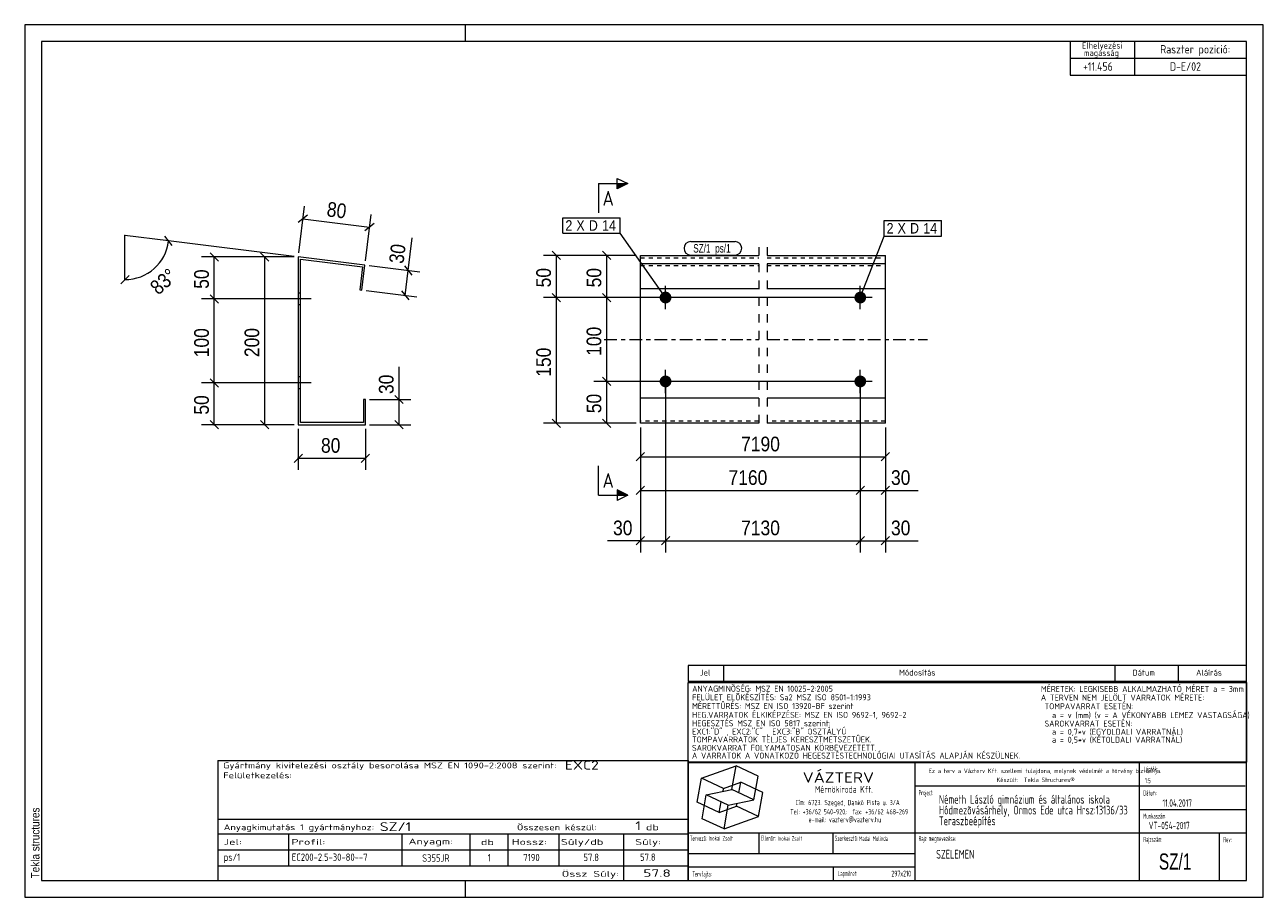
# Model space of a CAD drawing. Header units: millimetres. Extents: x 1 to 296, y 1 to 209.
import ezdxf

# ---------------------------------------------------------------- set-up
doc = ezdxf.new("R2010")
doc.units = ezdxf.units.MM
for name, pattern in [('XKITLINE00', [0]), ('XKITLINE01', [4, 1, -1, 1, -1]), ('XKITLINE02', [4, 2, -2]), ('XKITLINE03', [6, 3, -1, 1, -1]), ('XKITLINE04', [3, 0.5, -0.5, 0.5, -0.5, 0.5, -0.5])]:
    doc.linetypes.add(name, pattern=pattern)
for name, color, linetype, lineweight in [('Bemassung', 1, 'Continuous', 0), ('Schnitt', 6, 'Continuous', 0), ('Schrauben', 7, 'Continuous', 0), ('Schraubenbezeichnung', 5, 'Continuous', 0), ('Teil', 7, 'Continuous', 0), ('Text', 5, 'Continuous', 0), ('Ueberschrift', 7, 'Continuous', 0), ('Zeichnungsrahmen', 3, 'Continuous', 0)]:
    doc.layers.add(name, color=color, linetype=linetype, lineweight=lineweight)
doc.styles.add('ARIAL', font='ARIAL.TTF')
doc.styles.add('ARIAL_NARROW', font='ARIALN.TTF')
doc.styles.add('ISOCPEUR', font='ISOCPEUR.TTF')
doc.styles.add('ISOCPEUR_BOLD', font='ARIAL.TTF')

msp = doc.modelspace()

# ---------------------------------------------------------------- hatches: boundary and pattern name
at = {"layer": 'Schnitt'}
for points in [[(142.13, 171.13), (144.63, 171.13), (142.13, 169.88)], [(142.13, 98.12), (144.63, 96.87), (142.13, 96.87)]]:
    msp.add_hatch(color=256, dxfattribs=at).paths.add_polyline_path(points, flags=17)
at = {"layer": 'Schrauben'}
for points in [[(152.23, 144), (152.23, 144.04), (152.24, 144.07), (152.24, 144.11), (152.24, 144.14), (152.25, 144.17), (152.25, 144.21), (152.26, 144.24), (152.27, 144.27), (152.27, 144.31), (152.28, 144.34), (152.29, 144.37), (152.3, 144.41), (152.31, 144.44), (152.33, 144.47), (152.34, 144.5), (152.35, 144.54), (152.37, 144.57), (152.38, 144.6), (152.4, 144.63), (152.41, 144.66), (152.43, 144.69), (152.45, 144.72), (152.47, 144.75), (152.49, 144.77), (152.51, 144.8), (152.53, 144.83), (152.55, 144.86), (152.57, 144.88), (152.59, 144.91), (152.62, 144.93), (152.64, 144.96), (152.67, 144.98), (152.69, 145.01), (152.72, 145.03), (152.74, 145.05), (152.77, 145.07), (152.8, 145.09), (152.83, 145.11), (152.85, 145.13), (152.88, 145.15), (152.91, 145.17), (152.94, 145.19), (152.97, 145.2), (153, 145.22), (153.03, 145.23), (153.06, 145.25), (153.1, 145.26), (153.13, 145.27), (153.16, 145.29), (153.19, 145.3), (153.23, 145.31), (153.26, 145.32), (153.29, 145.33), (153.33, 145.33), (153.36, 145.34), (153.39, 145.35), (153.43, 145.35), (153.46, 145.36), (153.49, 145.36), (153.53, 145.36), (153.56, 145.37), (153.6, 145.37), (153.63, 145.37), (153.67, 145.37), (153.7, 145.37), (153.73, 145.36), (153.77, 145.36), (153.8, 145.36), (153.84, 145.35), (153.87, 145.35), (153.9, 145.34), (153.94, 145.33), (153.97, 145.33), (154.01, 145.32), (154.04, 145.31), (154.07, 145.3), (154.1, 145.29), (154.14, 145.27), (154.17, 145.26), (154.2, 145.25), (154.23, 145.23), (154.26, 145.22), (154.29, 145.2), (154.32, 145.19), (154.35, 145.17), (154.38, 145.15), (154.41, 145.13), (154.44, 145.11), (154.47, 145.09), (154.49, 145.07), (154.52, 145.05), (154.55, 145.03), (154.57, 145.01), (154.6, 144.98), (154.62, 144.96), (154.65, 144.93), (154.67, 144.91), (154.69, 144.88), (154.71, 144.86), (154.74, 144.83), (154.76, 144.8), (154.78, 144.77), (154.8, 144.75), (154.81, 144.72), (154.83, 144.69), (154.85, 144.66), (154.87, 144.63), (154.88, 144.6), (154.9, 144.57), (154.91, 144.54), (154.93, 144.5), (154.94, 144.47), (154.95, 144.44), (154.96, 144.41), (154.97, 144.37), (154.98, 144.34), (154.99, 144.31), (155, 144.27), (155, 144.24), (155.01, 144.21), (155.02, 144.17), (155.02, 144.14), (155.03, 144.11), (155.03, 144.07), (155.03, 144.04), (155.03, 144), (155.03, 143.97), (155.03, 143.93), (155.03, 143.9), (155.03, 143.86), (155.03, 143.83), (155.02, 143.8), (155.02, 143.76), (155.01, 143.73), (155, 143.69), (155, 143.66), (154.99, 143.63), (154.98, 143.59), (154.97, 143.56), (154.96, 143.53), (154.95, 143.5), (154.94, 143.46), (154.93, 143.43), (154.91, 143.4), (154.9, 143.37), (154.88, 143.34), (154.87, 143.31), (154.85, 143.28), (154.83, 143.25), (154.81, 143.22), (154.8, 143.19), (154.78, 143.16), (154.76, 143.13), (154.74, 143.11), (154.71, 143.08), (154.69, 143.05), (154.67, 143.03), (154.65, 143), (154.62, 142.98), (154.6, 142.95), (154.57, 142.93), (154.55, 142.91), (154.52, 142.89), (154.49, 142.86), (154.47, 142.84), (154.44, 142.82), (154.41, 142.8), (154.38, 142.79), (154.35, 142.77), (154.32, 142.75), (154.29, 142.73), (154.26, 142.72), (154.23, 142.7), (154.2, 142.69), (154.17, 142.67), (154.14, 142.66), (154.1, 142.65), (154.07, 142.64), (154.04, 142.63), (154.01, 142.62), (153.97, 142.61), (153.94, 142.6), (153.9, 142.59), (153.87, 142.59), (153.84, 142.58), (153.8, 142.58), (153.77, 142.57), (153.73, 142.57), (153.7, 142.57), (153.67, 142.57), (153.63, 142.57), (153.6, 142.57), (153.56, 142.57), (153.53, 142.57), (153.49, 142.57), (153.46, 142.58), (153.43, 142.58), (153.39, 142.59), (153.36, 142.59), (153.33, 142.6), (153.29, 142.61), (153.26, 142.62), (153.23, 142.63), (153.19, 142.64), (153.16, 142.65), (153.13, 142.66), (153.1, 142.67), (153.06, 142.69), (153.03, 142.7), (153, 142.72), (152.97, 142.73), (152.94, 142.75), (152.91, 142.77), (152.88, 142.79), (152.85, 142.8), (152.83, 142.82), (152.8, 142.84), (152.77, 142.86), (152.74, 142.89), (152.72, 142.91), (152.69, 142.93), (152.67, 142.95), (152.64, 142.98), (152.62, 143), (152.59, 143.03), (152.57, 143.05), (152.55, 143.08), (152.53, 143.11), (152.51, 143.13), (152.49, 143.16), (152.47, 143.19), (152.45, 143.22), (152.43, 143.25), (152.41, 143.28), (152.4, 143.31), (152.38, 143.34), (152.37, 143.37), (152.35, 143.4), (152.34, 143.43), (152.33, 143.46), (152.31, 143.5), (152.3, 143.53), (152.29, 143.56), (152.28, 143.59), (152.27, 143.63), (152.27, 143.66), (152.26, 143.69), (152.25, 143.73), (152.25, 143.76), (152.24, 143.8), (152.24, 143.83), (152.24, 143.86), (152.23, 143.9), (152.23, 143.93), (152.23, 143.97)], [(198.62, 144), (198.62, 144.04), (198.62, 144.07), (198.63, 144.11), (198.63, 144.14), (198.63, 144.17), (198.64, 144.21), (198.65, 144.24), (198.65, 144.27), (198.66, 144.31), (198.67, 144.34), (198.68, 144.37), (198.69, 144.41), (198.7, 144.44), (198.71, 144.47), (198.73, 144.5), (198.74, 144.54), (198.75, 144.57), (198.77, 144.6), (198.79, 144.63), (198.8, 144.66), (198.82, 144.69), (198.84, 144.72), (198.86, 144.75), (198.88, 144.77), (198.9, 144.8), (198.92, 144.83), (198.94, 144.86), (198.96, 144.88), (198.98, 144.91), (199.01, 144.93), (199.03, 144.96), (199.05, 144.98), (199.08, 145.01), (199.11, 145.03), (199.13, 145.05), (199.16, 145.07), (199.19, 145.09), (199.21, 145.11), (199.24, 145.13), (199.27, 145.15), (199.3, 145.17), (199.33, 145.19), (199.36, 145.2), (199.39, 145.22), (199.42, 145.23), (199.45, 145.25), (199.48, 145.26), (199.52, 145.27), (199.55, 145.29), (199.58, 145.3), (199.61, 145.31), (199.65, 145.32), (199.68, 145.33), (199.71, 145.33), (199.75, 145.34), (199.78, 145.35), (199.81, 145.35), (199.85, 145.36), (199.88, 145.36), (199.92, 145.36), (199.95, 145.37), (199.99, 145.37), (200.02, 145.37), (200.05, 145.37), (200.09, 145.37), (200.12, 145.36), (200.16, 145.36), (200.19, 145.36), (200.23, 145.35), (200.26, 145.35), (200.29, 145.34), (200.33, 145.33), (200.36, 145.33), (200.39, 145.32), (200.43, 145.31), (200.46, 145.3), (200.49, 145.29), (200.52, 145.27), (200.56, 145.26), (200.59, 145.25), (200.62, 145.23), (200.65, 145.22), (200.68, 145.2), (200.71, 145.19), (200.74, 145.17), (200.77, 145.15), (200.8, 145.13), (200.83, 145.11), (200.85, 145.09), (200.88, 145.07), (200.91, 145.05), (200.93, 145.03), (200.96, 145.01), (200.99, 144.98), (201.01, 144.96), (201.03, 144.93), (201.06, 144.91), (201.08, 144.88), (201.1, 144.86), (201.12, 144.83), (201.14, 144.8), (201.16, 144.77), (201.18, 144.75), (201.2, 144.72), (201.22, 144.69), (201.24, 144.66), (201.25, 144.63), (201.27, 144.6), (201.29, 144.57), (201.3, 144.54), (201.31, 144.5), (201.33, 144.47), (201.34, 144.44), (201.35, 144.41), (201.36, 144.37), (201.37, 144.34), (201.38, 144.31), (201.39, 144.27), (201.39, 144.24), (201.4, 144.21), (201.4, 144.17), (201.41, 144.14), (201.41, 144.11), (201.42, 144.07), (201.42, 144.04), (201.42, 144), (201.42, 143.97), (201.42, 143.93), (201.42, 143.9), (201.42, 143.86), (201.41, 143.83), (201.41, 143.8), (201.4, 143.76), (201.4, 143.73), (201.39, 143.69), (201.39, 143.66), (201.38, 143.63), (201.37, 143.59), (201.36, 143.56), (201.35, 143.53), (201.34, 143.5), (201.33, 143.46), (201.31, 143.43), (201.3, 143.4), (201.29, 143.37), (201.27, 143.34), (201.25, 143.31), (201.24, 143.28), (201.22, 143.25), (201.2, 143.22), (201.18, 143.19), (201.16, 143.16), (201.14, 143.13), (201.12, 143.11), (201.1, 143.08), (201.08, 143.05), (201.06, 143.03), (201.03, 143), (201.01, 142.98), (200.99, 142.95), (200.96, 142.93), (200.93, 142.91), (200.91, 142.89), (200.88, 142.86), (200.85, 142.84), (200.83, 142.82), (200.8, 142.8), (200.77, 142.79), (200.74, 142.77), (200.71, 142.75), (200.68, 142.73), (200.65, 142.72), (200.62, 142.7), (200.59, 142.69), (200.56, 142.67), (200.52, 142.66), (200.49, 142.65), (200.46, 142.64), (200.43, 142.63), (200.39, 142.62), (200.36, 142.61), (200.33, 142.6), (200.29, 142.59), (200.26, 142.59), (200.23, 142.58), (200.19, 142.58), (200.16, 142.57), (200.12, 142.57), (200.09, 142.57), (200.05, 142.57), (200.02, 142.57), (199.99, 142.57), (199.95, 142.57), (199.92, 142.57), (199.88, 142.57), (199.85, 142.58), (199.81, 142.58), (199.78, 142.59), (199.75, 142.59), (199.71, 142.6), (199.68, 142.61), (199.65, 142.62), (199.61, 142.63), (199.58, 142.64), (199.55, 142.65), (199.52, 142.66), (199.48, 142.67), (199.45, 142.69), (199.42, 142.7), (199.39, 142.72), (199.36, 142.73), (199.33, 142.75), (199.3, 142.77), (199.27, 142.79), (199.24, 142.8), (199.21, 142.82), (199.19, 142.84), (199.16, 142.86), (199.13, 142.89), (199.11, 142.91), (199.08, 142.93), (199.05, 142.95), (199.03, 142.98), (199.01, 143), (198.98, 143.03), (198.96, 143.05), (198.94, 143.08), (198.92, 143.11), (198.9, 143.13), (198.88, 143.16), (198.86, 143.19), (198.84, 143.22), (198.82, 143.25), (198.8, 143.28), (198.79, 143.31), (198.77, 143.34), (198.75, 143.37), (198.74, 143.4), (198.73, 143.43), (198.71, 143.46), (198.7, 143.5), (198.69, 143.53), (198.68, 143.56), (198.67, 143.59), (198.66, 143.63), (198.65, 143.66), (198.65, 143.69), (198.64, 143.73), (198.63, 143.76), (198.63, 143.8), (198.63, 143.83), (198.62, 143.86), (198.62, 143.9), (198.62, 143.93), (198.62, 143.97)], [(152.23, 124), (152.23, 124.04), (152.24, 124.07), (152.24, 124.11), (152.24, 124.14), (152.25, 124.17), (152.25, 124.21), (152.26, 124.24), (152.27, 124.27), (152.27, 124.31), (152.28, 124.34), (152.29, 124.37), (152.3, 124.41), (152.31, 124.44), (152.33, 124.47), (152.34, 124.5), (152.35, 124.54), (152.37, 124.57), (152.38, 124.6), (152.4, 124.63), (152.41, 124.66), (152.43, 124.69), (152.45, 124.72), (152.47, 124.75), (152.49, 124.77), (152.51, 124.8), (152.53, 124.83), (152.55, 124.86), (152.57, 124.88), (152.59, 124.91), (152.62, 124.93), (152.64, 124.96), (152.67, 124.98), (152.69, 125.01), (152.72, 125.03), (152.74, 125.05), (152.77, 125.07), (152.8, 125.09), (152.83, 125.11), (152.85, 125.13), (152.88, 125.15), (152.91, 125.17), (152.94, 125.19), (152.97, 125.2), (153, 125.22), (153.03, 125.23), (153.06, 125.25), (153.1, 125.26), (153.13, 125.27), (153.16, 125.29), (153.19, 125.3), (153.23, 125.31), (153.26, 125.32), (153.29, 125.33), (153.33, 125.33), (153.36, 125.34), (153.39, 125.35), (153.43, 125.35), (153.46, 125.36), (153.49, 125.36), (153.53, 125.36), (153.56, 125.37), (153.6, 125.37), (153.63, 125.37), (153.67, 125.37), (153.7, 125.37), (153.73, 125.36), (153.77, 125.36), (153.8, 125.36), (153.84, 125.35), (153.87, 125.35), (153.9, 125.34), (153.94, 125.33), (153.97, 125.33), (154.01, 125.32), (154.04, 125.31), (154.07, 125.3), (154.1, 125.29), (154.14, 125.27), (154.17, 125.26), (154.2, 125.25), (154.23, 125.23), (154.26, 125.22), (154.29, 125.2), (154.32, 125.19), (154.35, 125.17), (154.38, 125.15), (154.41, 125.13), (154.44, 125.11), (154.47, 125.09), (154.49, 125.07), (154.52, 125.05), (154.55, 125.03), (154.57, 125.01), (154.6, 124.98), (154.62, 124.96), (154.65, 124.93), (154.67, 124.91), (154.69, 124.88), (154.71, 124.86), (154.74, 124.83), (154.76, 124.8), (154.78, 124.77), (154.8, 124.75), (154.81, 124.72), (154.83, 124.69), (154.85, 124.66), (154.87, 124.63), (154.88, 124.6), (154.9, 124.57), (154.91, 124.54), (154.93, 124.5), (154.94, 124.47), (154.95, 124.44), (154.96, 124.41), (154.97, 124.37), (154.98, 124.34), (154.99, 124.31), (155, 124.27), (155, 124.24), (155.01, 124.21), (155.02, 124.17), (155.02, 124.14), (155.03, 124.11), (155.03, 124.07), (155.03, 124.04), (155.03, 124), (155.03, 123.97), (155.03, 123.93), (155.03, 123.9), (155.03, 123.86), (155.03, 123.83), (155.02, 123.8), (155.02, 123.76), (155.01, 123.73), (155, 123.69), (155, 123.66), (154.99, 123.63), (154.98, 123.59), (154.97, 123.56), (154.96, 123.53), (154.95, 123.5), (154.94, 123.46), (154.93, 123.43), (154.91, 123.4), (154.9, 123.37), (154.88, 123.34), (154.87, 123.31), (154.85, 123.28), (154.83, 123.25), (154.81, 123.22), (154.8, 123.19), (154.78, 123.16), (154.76, 123.13), (154.74, 123.11), (154.71, 123.08), (154.69, 123.05), (154.67, 123.03), (154.65, 123), (154.62, 122.98), (154.6, 122.95), (154.57, 122.93), (154.55, 122.91), (154.52, 122.89), (154.49, 122.86), (154.47, 122.84), (154.44, 122.82), (154.41, 122.8), (154.38, 122.79), (154.35, 122.77), (154.32, 122.75), (154.29, 122.73), (154.26, 122.72), (154.23, 122.7), (154.2, 122.69), (154.17, 122.67), (154.14, 122.66), (154.1, 122.65), (154.07, 122.64), (154.04, 122.63), (154.01, 122.62), (153.97, 122.61), (153.94, 122.6), (153.9, 122.59), (153.87, 122.59), (153.84, 122.58), (153.8, 122.58), (153.77, 122.57), (153.73, 122.57), (153.7, 122.57), (153.67, 122.57), (153.63, 122.57), (153.6, 122.57), (153.56, 122.57), (153.53, 122.57), (153.49, 122.57), (153.46, 122.58), (153.43, 122.58), (153.39, 122.59), (153.36, 122.59), (153.33, 122.6), (153.29, 122.61), (153.26, 122.62), (153.23, 122.63), (153.19, 122.64), (153.16, 122.65), (153.13, 122.66), (153.1, 122.67), (153.06, 122.69), (153.03, 122.7), (153, 122.72), (152.97, 122.73), (152.94, 122.75), (152.91, 122.77), (152.88, 122.79), (152.85, 122.8), (152.83, 122.82), (152.8, 122.84), (152.77, 122.86), (152.74, 122.89), (152.72, 122.91), (152.69, 122.93), (152.67, 122.95), (152.64, 122.98), (152.62, 123), (152.59, 123.03), (152.57, 123.05), (152.55, 123.08), (152.53, 123.11), (152.51, 123.13), (152.49, 123.16), (152.47, 123.19), (152.45, 123.22), (152.43, 123.25), (152.41, 123.28), (152.4, 123.31), (152.38, 123.34), (152.37, 123.37), (152.35, 123.4), (152.34, 123.43), (152.33, 123.46), (152.31, 123.5), (152.3, 123.53), (152.29, 123.56), (152.28, 123.59), (152.27, 123.63), (152.27, 123.66), (152.26, 123.69), (152.25, 123.73), (152.25, 123.76), (152.24, 123.8), (152.24, 123.83), (152.24, 123.86), (152.23, 123.9), (152.23, 123.93), (152.23, 123.97)], [(198.62, 124), (198.62, 124.04), (198.62, 124.07), (198.63, 124.11), (198.63, 124.14), (198.63, 124.17), (198.64, 124.21), (198.65, 124.24), (198.65, 124.27), (198.66, 124.31), (198.67, 124.34), (198.68, 124.37), (198.69, 124.41), (198.7, 124.44), (198.71, 124.47), (198.73, 124.5), (198.74, 124.54), (198.75, 124.57), (198.77, 124.6), (198.79, 124.63), (198.8, 124.66), (198.82, 124.69), (198.84, 124.72), (198.86, 124.75), (198.88, 124.77), (198.9, 124.8), (198.92, 124.83), (198.94, 124.86), (198.96, 124.88), (198.98, 124.91), (199.01, 124.93), (199.03, 124.96), (199.05, 124.98), (199.08, 125.01), (199.11, 125.03), (199.13, 125.05), (199.16, 125.07), (199.19, 125.09), (199.21, 125.11), (199.24, 125.13), (199.27, 125.15), (199.3, 125.17), (199.33, 125.19), (199.36, 125.2), (199.39, 125.22), (199.42, 125.23), (199.45, 125.25), (199.48, 125.26), (199.52, 125.27), (199.55, 125.29), (199.58, 125.3), (199.61, 125.31), (199.65, 125.32), (199.68, 125.33), (199.71, 125.33), (199.75, 125.34), (199.78, 125.35), (199.81, 125.35), (199.85, 125.36), (199.88, 125.36), (199.92, 125.36), (199.95, 125.37), (199.99, 125.37), (200.02, 125.37), (200.05, 125.37), (200.09, 125.37), (200.12, 125.36), (200.16, 125.36), (200.19, 125.36), (200.23, 125.35), (200.26, 125.35), (200.29, 125.34), (200.33, 125.33), (200.36, 125.33), (200.39, 125.32), (200.43, 125.31), (200.46, 125.3), (200.49, 125.29), (200.52, 125.27), (200.56, 125.26), (200.59, 125.25), (200.62, 125.23), (200.65, 125.22), (200.68, 125.2), (200.71, 125.19), (200.74, 125.17), (200.77, 125.15), (200.8, 125.13), (200.83, 125.11), (200.85, 125.09), (200.88, 125.07), (200.91, 125.05), (200.93, 125.03), (200.96, 125.01), (200.99, 124.98), (201.01, 124.96), (201.03, 124.93), (201.06, 124.91), (201.08, 124.88), (201.1, 124.86), (201.12, 124.83), (201.14, 124.8), (201.16, 124.77), (201.18, 124.75), (201.2, 124.72), (201.22, 124.69), (201.24, 124.66), (201.25, 124.63), (201.27, 124.6), (201.29, 124.57), (201.3, 124.54), (201.31, 124.5), (201.33, 124.47), (201.34, 124.44), (201.35, 124.41), (201.36, 124.37), (201.37, 124.34), (201.38, 124.31), (201.39, 124.27), (201.39, 124.24), (201.4, 124.21), (201.4, 124.17), (201.41, 124.14), (201.41, 124.11), (201.42, 124.07), (201.42, 124.04), (201.42, 124), (201.42, 123.97), (201.42, 123.93), (201.42, 123.9), (201.42, 123.86), (201.41, 123.83), (201.41, 123.8), (201.4, 123.76), (201.4, 123.73), (201.39, 123.69), (201.39, 123.66), (201.38, 123.63), (201.37, 123.59), (201.36, 123.56), (201.35, 123.53), (201.34, 123.5), (201.33, 123.46), (201.31, 123.43), (201.3, 123.4), (201.29, 123.37), (201.27, 123.34), (201.25, 123.31), (201.24, 123.28), (201.22, 123.25), (201.2, 123.22), (201.18, 123.19), (201.16, 123.16), (201.14, 123.13), (201.12, 123.11), (201.1, 123.08), (201.08, 123.05), (201.06, 123.03), (201.03, 123), (201.01, 122.98), (200.99, 122.95), (200.96, 122.93), (200.93, 122.91), (200.91, 122.89), (200.88, 122.86), (200.85, 122.84), (200.83, 122.82), (200.8, 122.8), (200.77, 122.79), (200.74, 122.77), (200.71, 122.75), (200.68, 122.73), (200.65, 122.72), (200.62, 122.7), (200.59, 122.69), (200.56, 122.67), (200.52, 122.66), (200.49, 122.65), (200.46, 122.64), (200.43, 122.63), (200.39, 122.62), (200.36, 122.61), (200.33, 122.6), (200.29, 122.59), (200.26, 122.59), (200.23, 122.58), (200.19, 122.58), (200.16, 122.57), (200.12, 122.57), (200.09, 122.57), (200.05, 122.57), (200.02, 122.57), (199.99, 122.57), (199.95, 122.57), (199.92, 122.57), (199.88, 122.57), (199.85, 122.58), (199.81, 122.58), (199.78, 122.59), (199.75, 122.59), (199.71, 122.6), (199.68, 122.61), (199.65, 122.62), (199.61, 122.63), (199.58, 122.64), (199.55, 122.65), (199.52, 122.66), (199.48, 122.67), (199.45, 122.69), (199.42, 122.7), (199.39, 122.72), (199.36, 122.73), (199.33, 122.75), (199.3, 122.77), (199.27, 122.79), (199.24, 122.8), (199.21, 122.82), (199.19, 122.84), (199.16, 122.86), (199.13, 122.89), (199.11, 122.91), (199.08, 122.93), (199.05, 122.95), (199.03, 122.98), (199.01, 123), (198.98, 123.03), (198.96, 123.05), (198.94, 123.08), (198.92, 123.11), (198.9, 123.13), (198.88, 123.16), (198.86, 123.19), (198.84, 123.22), (198.82, 123.25), (198.8, 123.28), (198.79, 123.31), (198.77, 123.34), (198.75, 123.37), (198.74, 123.4), (198.73, 123.43), (198.71, 123.46), (198.7, 123.5), (198.69, 123.53), (198.68, 123.56), (198.67, 123.59), (198.66, 123.63), (198.65, 123.66), (198.65, 123.69), (198.64, 123.73), (198.63, 123.76), (198.63, 123.8), (198.63, 123.83), (198.62, 123.86), (198.62, 123.9), (198.62, 123.93), (198.62, 123.97)]]:
    msp.add_hatch(color=256, dxfattribs=at).paths.add_polyline_path(points, flags=17)

# ---------------------------------------------------------------- linework, layer by layer
at = {"layer": 'Bemassung', "linetype": 'XKITLINE00', "lineweight": 0}
for p, q in [((66.27, 154.65), (67.64, 165.74)), ((68.37, 163.58), (66.16, 161.86)), ((67.27, 162.72), (83.15, 160.77)), ((82.16, 152.7), (83.52, 163.79)), ((84.25, 161.63), (82.04, 159.91)), ((35.26, 157.45), (24.84, 158.73)), ((24.84, 148.23), (24.84, 158.73)), ((36.12, 156.35), (34.4, 158.56)), ((65.16, 153.78), (35.26, 157.45)), ((92.33, 150.45), (93.29, 158.21)), ((92.33, 150.45), (93.29, 158.21)), ((65.15, 153.66), (43.1, 153.66)), ((45.16, 154.65), (47.14, 152.67)), ((46.15, 143.63), (46.15, 153.66)), ((65.15, 153.66), (55.1, 153.66)), ((57.16, 154.65), (59.14, 152.67)), ((58.15, 113.66), (58.15, 153.66)), ((146.63, 154), (124.58, 154)), ((126.64, 154.99), (128.62, 153.01)), ((127.63, 143.97), (127.63, 154)), ((146.63, 154), (136.58, 154)), ((138.64, 154.99), (140.62, 153.01)), ((139.63, 143.97), (139.63, 154)), ((83.03, 151.59), (95.11, 150.11)), ((91.47, 151.55), (93.2, 149.34)), ((23.85, 147.24), (25.83, 149.22)), ((91.6, 144.49), (92.33, 150.45)), ((45.16, 144.62), (47.14, 142.64)), ((45.16, 144.62), (47.14, 142.64)), ((82.3, 145.63), (94.38, 144.15)), ((90.74, 145.59), (92.46, 143.39)), ((126.64, 144.96), (128.62, 142.98)), ((126.64, 144.96), (128.62, 142.98)), ((138.64, 144.96), (140.62, 142.98)), ((138.64, 144.96), (140.62, 142.98)), ((63.9, 143.63), (43.1, 143.63)), ((63.9, 143.63), (43.1, 143.63)), ((46.15, 123.63), (46.15, 143.63)), ((199.02, 143.97), (124.58, 143.97)), ((199.02, 143.97), (124.58, 143.97)), ((127.63, 114), (127.63, 143.97)), ((199.02, 143.97), (136.58, 143.97)), ((199.02, 143.97), (136.58, 143.97)), ((139.63, 123.97), (139.63, 143.97)), ((90.15, 119.66), (90.15, 127.48)), ((90.15, 119.66), (90.15, 127.48)), ((45.16, 124.62), (47.14, 122.64)), ((45.16, 124.62), (47.14, 122.64)), ((199.02, 123.97), (136.58, 123.97)), ((199.02, 123.97), (136.58, 123.97)), ((138.64, 124.96), (140.62, 122.98)), ((138.64, 124.96), (140.62, 122.98)), ((139.63, 114), (139.63, 123.97)), ((63.9, 123.63), (43.1, 123.63)), ((63.9, 123.63), (43.1, 123.63)), ((46.15, 113.66), (46.15, 123.63)), ((153.63, 122.97), (153.63, 83.2)), ((153.63, 122.97), (153.63, 83.2)), ((200.02, 122.97), (200.02, 95.2)), ((200.02, 122.97), (200.02, 95.2)), ((200.02, 122.97), (200.02, 83.2)), ((200.02, 122.97), (200.02, 83.2)), ((83.15, 119.66), (92.95, 119.66)), ((89.16, 120.65), (91.14, 118.67)), ((90.15, 113.66), (90.15, 119.66)), ((65.15, 113.66), (43.1, 113.66)), ((45.16, 114.65), (47.14, 112.67)), ((65.15, 113.66), (55.1, 113.66)), ((57.16, 114.65), (59.14, 112.67)), ((66.15, 112.66), (66.15, 102.86)), ((82.15, 112.66), (82.15, 102.86)), ((83.15, 113.66), (92.95, 113.66)), ((89.16, 114.65), (91.14, 112.67)), ((146.63, 114), (124.58, 114)), ((126.64, 114.99), (128.62, 113.01)), ((146.63, 114), (136.58, 114)), ((138.64, 114.99), (140.62, 113.01)), ((147.63, 113), (147.63, 95.2)), ((147.63, 113), (147.63, 83.2)), ((147.63, 113), (147.63, 103.2)), ((206.02, 113), (206.02, 95.2)), ((206.02, 113), (206.02, 83.2)), ((206.02, 113), (206.02, 103.2)), ((67.14, 106.65), (65.16, 104.67)), ((83.14, 106.65), (81.16, 104.67)), ((148.62, 106.99), (146.64, 105.01)), ((207.01, 106.99), (205.03, 105.01)), ((66.15, 105.66), (82.15, 105.66)), ((147.63, 106), (206.02, 106)), ((148.62, 98.99), (146.64, 97.01)), ((147.63, 98), (200.02, 98)), ((201.01, 98.99), (199.03, 97.01)), ((201.01, 98.99), (199.03, 97.01)), ((200.02, 98), (206.02, 98)), ((207.01, 98.99), (205.03, 97.01)), ((206.02, 98), (213.84, 98)), ((206.02, 98), (213.84, 98)), ((147.63, 86), (139.81, 86)), ((147.63, 86), (139.81, 86)), ((148.62, 86.99), (146.64, 85.01)), ((147.63, 86), (153.63, 86)), ((154.62, 86.99), (152.64, 85.01)), ((154.62, 86.99), (152.64, 85.01)), ((153.63, 86), (200.02, 86)), ((201.01, 86.99), (199.03, 85.01)), ((201.01, 86.99), (199.03, 85.01)), ((200.02, 86), (206.02, 86)), ((207.01, 86.99), (205.03, 85.01)), ((206.02, 86), (213.84, 86)), ((206.02, 86), (213.84, 86))]:
    msp.add_line(p, q, dxfattribs=at)
msp.add_arc((24.84, 158.73), 10.5, 270, 353, dxfattribs=at)
at = {"layer": 'Bemassung'}
for p in [(67.27, 162.72), (83.15, 160.77), (24.84, 158.73), (35.26, 157.45), (46.15, 153.66), (58.15, 153.66), (127.63, 154), (139.63, 154), (24.84, 148.23), (92.33, 150.45), (46.15, 143.63), (46.15, 143.63), (91.6, 144.49), (127.63, 143.97), (127.63, 143.97), (139.63, 143.97), (139.63, 143.97), (139.63, 123.97), (139.63, 123.97), (46.15, 123.63), (46.15, 123.63), (90.15, 119.66), (46.15, 113.66), (58.15, 113.66), (90.15, 113.66), (127.63, 114), (139.63, 114), (66.15, 105.66), (82.15, 105.66), (147.63, 106), (206.02, 106), (147.63, 98), (200.02, 98), (200.02, 98), (206.02, 98), (147.63, 86), (153.63, 86), (153.63, 86), (200.02, 86), (200.02, 86), (206.02, 86)]:
    msp.add_point(p, dxfattribs=at)
at = {"layer": 'Schnitt', "linetype": 'XKITLINE00', "lineweight": 0}
for p, q in [((137.63, 171.13), (137.63, 164.13)), ((137.63, 171.13), (144.63, 171.13)), ((142.13, 169.88), (142.13, 172.38)), ((142.13, 172.38), (144.63, 171.13)), ((144.63, 171.13), (142.13, 169.88)), ((137.63, 96.87), (137.63, 103.87)), ((144.63, 96.87), (142.13, 98.12)), ((142.13, 98.12), (142.13, 95.62)), ((137.63, 96.87), (144.63, 96.87)), ((144.63, 96.87), (142.13, 95.62))]:
    msp.add_line(p, q, dxfattribs=at)
at = {"layer": 'Schrauben', "linetype": 'XKITLINE00', "lineweight": 0}
for p, q in [((66.65, 145.03), (66.15, 145.03)), ((153.63, 141.17), (153.63, 146.77)), ((200.02, 141.17), (200.02, 146.77)), ((69.25, 143.63), (63.65, 143.63)), ((66.65, 142.23), (66.15, 142.23)), ((156.43, 143.97), (150.83, 143.97)), ((202.82, 143.97), (197.22, 143.97)), ((66.65, 125.03), (66.15, 125.03)), ((156.43, 123.97), (150.83, 123.97)), ((153.63, 121.17), (153.63, 126.77)), ((202.82, 123.97), (197.22, 123.97)), ((200.02, 121.17), (200.02, 126.77)), ((69.25, 123.63), (63.65, 123.63)), ((66.65, 122.23), (66.15, 122.23))]:
    msp.add_line(p, q, dxfattribs=at)
at = {"layer": 'Schraubenbezeichnung', "linetype": 'XKITLINE00', "lineweight": 0}
for p, q in [((129.18, 163), (142.83, 163)), ((129.18, 159.3), (129.18, 163)), ((142.83, 159.3), (142.83, 163)), ((205.68, 162.33), (219.33, 162.33)), ((205.68, 158.63), (205.68, 162.33)), ((219.33, 158.63), (219.33, 162.33)), ((129.18, 159.3), (142.83, 159.3)), ((153.63, 143.97), (142.83, 159.3)), ((200.02, 143.97), (205.68, 158.63)), ((205.68, 158.63), (219.33, 158.63))]:
    msp.add_line(p, q, dxfattribs=at)
at = {"layer": 'Teil', "linetype": 'XKITLINE00', "lineweight": 0}
for p, q in [((82.03, 151.71), (66.15, 153.66)), ((66.15, 153.66), (66.15, 113.66)), ((147.63, 114), (147.63, 154)), ((147.63, 154), (175.83, 154)), ((177.83, 154), (206.02, 154)), ((206.02, 114), (206.02, 154)), ((66.65, 114.16), (66.65, 153.1)), ((66.65, 153.1), (81.48, 151.28)), ((81.48, 151.28), (80.81, 145.82)), ((81.3, 145.76), (82.03, 151.71)), ((147.63, 152.05), (175.83, 152.05)), ((177.83, 152.05), (206.02, 152.05)), ((80.81, 145.82), (81.3, 145.76)), ((147.63, 146.1), (175.83, 146.1)), ((177.83, 146.1), (206.02, 146.1)), ((82.15, 119.66), (81.65, 119.66)), ((81.65, 119.66), (81.65, 114.16)), ((82.15, 113.66), (82.15, 119.66)), ((175.83, 120), (147.63, 120)), ((206.02, 120), (177.83, 120)), ((66.15, 113.66), (82.15, 113.66)), ((81.65, 114.16), (66.65, 114.16)), ((175.83, 114), (147.63, 114)), ((206.02, 114), (177.83, 114))]:
    msp.add_line(p, q, dxfattribs=at)
at = {"layer": 'Teil', "linetype": 'XKITLINE01', "lineweight": 0}
for p, q in [((147.63, 153.44), (175.83, 153.44)), ((177.83, 153.44), (206.02, 153.44)), ((147.63, 151.62), (175.83, 151.62)), ((177.83, 151.62), (206.02, 151.62)), ((147.63, 146.16), (175.83, 146.16)), ((177.83, 146.16), (206.02, 146.16)), ((175.83, 114.5), (147.63, 114.5)), ((206.02, 114.5), (177.83, 114.5))]:
    msp.add_line(p, q, dxfattribs=at)
at = {"layer": 'Teil', "linetype": 'XKITLINE02', "lineweight": 0}
for p, q in [((175.82, 156), (175.82, 112)), ((177.83, 156), (177.83, 112))]:
    msp.add_line(p, q, dxfattribs=at)
at = {"layer": 'Teil', "linetype": 'XKITLINE03', "lineweight": 0}
for p, q in [((139.03, 134), (175.83, 134)), ((177.83, 134), (216.02, 134))]:
    msp.add_line(p, q, dxfattribs=at)
at = {"layer": 'Text', "linetype": 'XKITLINE00', "lineweight": 0}
for p, q in [((159.63, 157.3), (170.18, 157.3)), ((159.63, 154.1), (170.18, 154.1))]:
    msp.add_line(p, q, dxfattribs=at)
for centre, start, end in [((159.63, 155.7), 90, 270), ((170.18, 155.7), 270, 90)]:
    msp.add_arc(centre, 1.6, start, end, dxfattribs=at)
at = {"layer": 'Ueberschrift', "linetype": 'XKITLINE00', "lineweight": 0}
for p, q in [((250, 205), (250, 201)), ((265.3, 205), (265.3, 201)), ((250, 201), (292, 201)), ((250, 201), (250, 197)), ((265.31, 201), (265.31, 197)), ((250, 197), (292, 197)), ((159, 56.34), (292, 56.34)), ((159, 56.27), (159, 52.41)), ((167.4, 56.27), (167.4, 52.41)), ((260.64, 56.34), (260.64, 52.48)), ((275.76, 56.34), (275.76, 52.48)), ((158.99, 52.22), (291.99, 52.22)), ((158.99, 33.22), (158.99, 52.22)), ((159, 52.49), (292, 52.49)), ((291.99, 52.22), (291.99, 33.22)), ((46.99, 33.61), (159, 33.61)), ((47, 33.6), (47, 19.62)), ((159, 33.61), (158.99, 19.62)), ((291.99, 33.22), (158.99, 33.22)), ((159, 5), (159, 33.14)), ((159, 33.14), (292, 33.14)), ((213.11, 5), (213.11, 33.14)), ((266.49, 5), (266.49, 33.14)), ((162.21, 29.35), (170.43, 32.34)), ((169.43, 26.65), (170.43, 32.34)), ((175.66, 29.9), (170.43, 32.34)), ((174.66, 24.21), (175.66, 29.9)), ((161.2, 23.66), (162.21, 29.35)), ((167.44, 26.91), (162.21, 29.35)), ((163.33, 25.41), (169.43, 26.65)), ((167.32, 26.22), (167.44, 26.91)), ((167.44, 26.91), (171.55, 28.4)), ((174.66, 24.21), (169.43, 26.65)), ((171.1, 25.87), (171.55, 28.4)), ((176.78, 25.96), (171.55, 28.4)), ((213.11, 27.54), (291.69, 27.54)), ((166.44, 21.22), (161.2, 23.66)), ((162.33, 19.72), (163.33, 25.41)), ((168.56, 22.97), (163.33, 25.41)), ((166.44, 21.22), (166.88, 23.75)), ((168.56, 22.97), (174.66, 24.21)), ((175.78, 20.27), (176.78, 25.96)), ((166.44, 21.22), (170.55, 22.71)), ((167.56, 17.28), (168.56, 22.97)), ((170.55, 22.71), (170.67, 23.4)), ((175.78, 20.27), (170.55, 22.71)), ((266.49, 21.94), (292, 21.94)), ((46.99, 19.62), (158.99, 19.62)), ((46.99, 19.62), (46.99, 16.12)), ((158.99, 19.62), (158.99, 16.12)), ((167.56, 17.28), (162.33, 19.72)), ((167.56, 17.28), (175.78, 20.27)), ((46.99, 16.12), (158.99, 16.12)), ((46.99, 16.12), (46.99, 12.34)), ((63.79, 16.12), (63.79, 12.33)), ((90.92, 12.34), (90.92, 16.14)), ((106.99, 16.06), (106.99, 12.34)), ((116.04, 16.12), (116.04, 12.32)), ((128.19, 16.12), (128.19, 12.34)), ((143.59, 16.12), (143.59, 12.33)), ((158.99, 16.12), (158.99, 12.33)), ((159, 16.34), (291.97, 16.34)), ((175.95, 11.43), (175.95, 16.34)), ((193.51, 16.34), (193.51, 11.44)), ((285.54, 16.28), (285.54, 5)), ((46.99, 12.34), (158.99, 12.34)), ((46.99, 12.31), (47, 8.5)), ((63.79, 12.31), (63.79, 8.5)), ((90.93, 8.56), (90.93, 12.3)), ((106.99, 12.3), (106.99, 8.5)), ((116.04, 12.3), (116.04, 8.5)), ((128.19, 12.31), (128.19, 8.5)), ((143.59, 12.31), (143.59, 8.5)), ((158.99, 12.31), (158.99, 8.5)), ((159.04, 11.44), (213.11, 11.44)), ((46.99, 8.5), (158.99, 8.5)), ((46.99, 8.5), (46.99, 5)), ((143.59, 8.5), (143.59, 5)), ((158.99, 8.5), (158.99, 5)), ((159, 8.29), (213.08, 8.29)), ((193.52, 8.26), (193.52, 5.08))]:
    msp.add_line(p, q, dxfattribs=at)
at = {"layer": 'Ueberschrift', "linetype": 'XKITLINE04', "lineweight": 0}
msp.add_line((47, 8.5), (158.99, 8.5), dxfattribs=at)
at = {"layer": 'Zeichnungsrahmen', "linetype": 'XKITLINE00', "lineweight": 0}
for p, q in [((296, 209), (1, 209)), ((1, 209), (1, 1)), ((106, 205), (106, 209)), ((296, 1), (296, 209)), ((292, 205), (5, 205)), ((5, 205), (5, 5)), ((292, 5), (292, 205)), ((5, 5), (292, 5)), ((106, 1), (106, 5)), ((1, 1), (296, 1))]:
    msp.add_line(p, q, dxfattribs=at)

# ---------------------------------------------------------------- texts
at = {"layer": 'Bemassung', "style": 'ARIAL', "width": 0.85}
for s, rotation, p in [('80', -7.0015, (72.79, 163.35)), ('30', 82.9987, (91.2, 151.91)), ('83°', 41.4993, (32.8, 144.41)), ('50', 90.0002, (126.33, 146.39)), ('50', 90.0002, (138.33, 146.39)), ('50', 90.0002, (44.85, 146.05)), ('100', 90.0002, (44.85, 129.73)), ('200', 90.0002, (56.85, 129.77)), ('100', 90.0002, (138.33, 130.07)), ('150', 90.0002, (126.33, 125.09)), ('30', 90.0002, (88.85, 120.97)), ('50', 90.0002, (44.85, 116.05)), ('50', 90.0002, (138.33, 116.39))]:
    msp.add_text(s, height=3.5, rotation=rotation, dxfattribs=at).set_placement(p)
for s, p in [('80', (71.56, 106.96)), ('7190', (171.63, 107.3)), ('7160', (168.63, 99.3)), ('30', (207.33, 99.3)), ('30', (141.13, 87.3)), ('7130', (171.63, 87.3)), ('30', (207.33, 87.3))]:
    msp.add_text(s, height=3.5, dxfattribs=at).set_placement(p)
at = {"layer": 'Schnitt', "style": 'ISOCPEUR', "width": 0.85}
for p in [(138.63, 165.88), (138.63, 98.62)]:
    msp.add_text('A', height=3.5, dxfattribs=at).set_placement(p)
at = {"layer": 'Schraubenbezeichnung', "style": 'ARIAL', "width": 0.85}
for s, p in [('2', (129.78, 159.9)), ('X', (132.39, 159.9)), ('D', (135.36, 159.9)), ('14', (138.52, 159.9)), ('2', (206.28, 159.23)), ('X', (208.89, 159.23)), ('D', (211.86, 159.23)), ('14', (215.02, 159.23))]:
    msp.add_text(s, height=2.5, dxfattribs=at).set_placement(p)
at = {"layer": 'Text', "style": 'ARIAL_NARROW', "width": 0.85}
for s, p in [('SZ/1', (160.23, 154.7)), ('ps/1', (165.45, 154.7))]:
    msp.add_text(s, height=2, dxfattribs=at).set_placement(p)
at = {"layer": 'Ueberschrift'}
for s, height, style, width, p in [('Elhelyezési', 1.5, 'ISOCPEUR', 0.85, (252.84, 203.31)), ('Raszter pozició:', 2, 'ISOCPEUR', 0.85, (271.48, 202.15)), ('magasság', 1.5, 'ISOCPEUR', 0.85, (253.3, 201.54)), (' +11.456', 2, 'ISOCPEUR', 0.85, (251.98, 198.04)), ('D-E/02', 2, 'ISOCPEUR', 0.85, (273.78, 198.04)), ('Jel', 1.4, 'ISOCPEUR', 0.85, (161.84, 53.85)), ('Módosítás', 1.4, 'ISOCPEUR', 0.85, (209.25, 53.85)), ('Dátum', 1.4, 'ISOCPEUR', 0.85, (264.86, 53.85)), ('Aláírás', 1.4, 'ISOCPEUR', 0.85, (280, 53.85)), ('ANYAGMINÕSÉG: MSZ EN 10025-2:2005', 1.425, 'ISOCPEUR', 0.85, (159.98, 50)), ('MÉRETEK: LEGKISEBB ALKALMAZHATÓ MÉRET a = 3mm', 1.425, 'ISOCPEUR', 0.85, (243.04, 49.94)), ('MÉRETTÛRÉS: MSZ EN ISO 13920-BF szerint', 1.425, 'ISOCPEUR', 0.85, (159.96, 45.88)), ('FELÜLET ELÕKÉSZÍTÉS: Sa2 MSZ ISO 8501-1:1993', 1.425, 'ISOCPEUR', 0.85, (159.98, 47.95)), ('A TERVEN NEM JELÖLT VARRATOK MÉRETE:', 1.425, 'ISOCPEUR', 0.85, (243.04, 47.89)), (' TOMPAVARRAT ESETÉN:', 1.425, 'ISOCPEUR', 0.85, (243.02, 45.82)), ('HEG.VARRATOK ÉLKIKÉPZÉSE: MSZ EN ISO 9692-1, 9692-2', 1.425, 'ISOCPEUR', 0.85, (159.96, 43.77)), ('   a = v (mm) (v = A VÉKONYABB LEMEZ VASTAGSÁGA)', 1.425, 'ISOCPEUR', 0.85, (243.02, 43.7)), ('HEGESZTÉS MSZ EN ISO 5817 szerint: ', 1.425, 'ISOCPEUR', 0.85, (159.96, 41.76)), ('EXC1:"D" , EXC2:"C" , EXC3:"B" OSZTÁLYÚ', 1.425, 'ISOCPEUR', 0.85, (159.96, 39.79)), (' SAROKVARRAT ESETÉN:', 1.425, 'ISOCPEUR', 0.85, (243.02, 41.69)), ('   a = 0,7*v (EGYOLDALI VARRATNÁL)', 1.425, 'ISOCPEUR', 0.85, (243.02, 39.73)), ('TOMPAVARRATOK TELJES KERESZTMETSZETÛEK.', 1.425, 'ISOCPEUR', 0.85, (159.95, 37.9)), ('   a = 0,5*v (KÉTOLDALI VARRATNÁL)', 1.425, 'ISOCPEUR', 0.85, (243.01, 37.84)), ('A VARRATOK A VONATKOZÓ HEGESZTÉSTECHNOLÓGIAI UTASÍTÁS ALAPJÁN KÉSZÜLNEK.', 1.425, 'ISOCPEUR', 0.85, (159.93, 34.06)), ('SAROKVARRAT FOLYAMATOSAN KÖRBEVEZETETT.', 1.425, 'ISOCPEUR', 0.85, (159.93, 35.91)), ('Gyártmány kivitelezési osztály besorolása MSZ EN 1090-2:2008 szerint:', 1.4, 'ISOCPEUR', 1.275, (48.24, 31.72)), ('EXC2', 2.1, 'ISOCPEUR', 1.275, (129.64, 31.43)), ('Felületkezelés:', 1.4, 'ISOCPEUR', 1.275, (48.28, 29.37)), ('VÁZTERV', 2.45, 'ISOCPEUR', 1.19, (186.31, 28.33)), ('Ez a terv a Vázterv Kft. szellemi tulajdona, melynek védelmét a törvény biztosítja.', 1.05, 'ISOCPEUR', 0.838832, (216.33, 30.6)), ('Készült:  Tekla Structures®', 1.05, 'ISOCPEUR', 0.838832, (232.49, 28.47)), ('Lépték:', 1.26, 'ISOCPEUR', 0.51, (267.49, 30.92)), ('Mérnökiroda Kft.', 1.61, 'ISOCPEUR', 0.68, (189.21, 25.92)), ('Project:', 1.26, 'ISOCPEUR', 0.51, (213.89, 25.3)), ('Dátum:', 1.26, 'ISOCPEUR', 0.51, (267.45, 25.25)), ('1:5', 1.26, 'ISOCPEUR', 0.595, (267.81, 28.19)), ('Cím: 6723. Szeged, Dankó Pista u. 3/A', 1.26, 'ISOCPEUR', 0.68, (184.58, 22.95)), ('Németh László gimnázium és általános iskola', 2.1, 'ISOCPEUR', 0.595, (218.74, 23.3)), ('11.04.2017', 1.75, 'ISOCPEUR', 0.595, (272.01, 22.59)), ('Tel: +36/62 540-920;  fax: +36/62 468-269', 1.26, 'ISOCPEUR', 0.68, (183.33, 20.76)), ('Teraszbeépítés', 2.1, 'ISOCPEUR', 0.595, (218.74, 18.17)), ('Hódmezõvásárhely, Ormos Ede utca Hrsz:13136/33', 2.1, 'ISOCPEUR', 0.595, (218.74, 20.73)), ('Munkaszám:', 1.26, 'ISOCPEUR', 0.51, (267.41, 19.72)), ('Anyagkimutatás 1 gyártmányhoz:', 1.4, 'ISOCPEUR', 1.275, (48.39, 16.99)), ('SZ/1', 2.1, 'ISOCPEUR', 1.275, (85.56, 16.78)), ('Összesen készül:', 1.4, 'ISOCPEUR', 1.275, (118.24, 16.97)), ('1', 2.1, 'ISOCPEUR', 1.275, (146.44, 16.99)), ('db', 1.4, 'ISOCPEUR', 1.513248, (148.94, 16.96)), ('e-mail: vazterv@vazterv.hu', 1.26, 'ISOCPEUR', 0.68, (187.67, 18.88)), ('VT-054-2017', 1.75, 'ISOCPEUR', 0.595, (268.73, 17.23)), ('Jel:', 1.4, 'ISOCPEUR', 1.513248, (48.39, 13.49)), ('Profil:', 1.4, 'ISOCPEUR', 1.513248, (64.49, 13.49)), ('Anyagm:', 1.4, 'ISOCPEUR', 1.513248, (92.41, 13.59)), ('db', 1.4, 'ISOCPEUR', 1.513248, (109.64, 13.42)), ('Hossz:', 1.4, 'ISOCPEUR', 1.513248, (117.02, 13.49)), ('Súly/db', 1.4, 'ISOCPEUR', 1.513248, (128.7, 13.49)), ('Súly:', 1.4, 'ISOCPEUR', 1.513248, (146.39, 13.49)), ('Tervezõ:', 1.26, 'ISOCPEUR', 0.51, (159.44, 14.43)), ('Inokai Zsolt', 1.12, 'ISOCPEUR', 0.595, (163.88, 14.48)), ('Ellenõr:', 1.26, 'ISOCPEUR', 0.51, (176.39, 14.45)), ('Inokai Zsolt', 1.12, 'ISOCPEUR', 0.595, (180.35, 14.45)), ('Szerkesztõ:', 1.26, 'ISOCPEUR', 0.51, (193.93, 14.43)), ('Madai Melinda', 1.12, 'ISOCPEUR', 0.595, (199.69, 14.43)), ('Rajz megnevezése:', 1.26, 'ISOCPEUR', 0.51, (213.89, 14.38)), ('Rajzszám:', 1.26, 'ISOCPEUR', 0.51, (267.46, 14.14)), ('Rev:', 1.26, 'ISOCPEUR', 0.51, (286.52, 14.11)), ('SZELEMEN', 2.1, 'ISOCPEUR', 0.595, (218.09, 10.2)), ('ps/1', 1.75, 'ISOCPEUR', 0.85, (48.39, 9.68)), ('EC200-2.5-30-80--7', 1.75, 'ISOCPEUR', 0.85, (64.61, 9.68)), ('S355JR', 1.75, 'ISOCPEUR', 0.85, (95.66, 9.47)), ('1', 1.75, 'ISOCPEUR', 0.85, (111.26, 9.54)), ('7190', 1.75, 'ISOCPEUR', 0.85, (119.75, 9.6)), ('57.8', 1.75, 'ISOCPEUR', 0.85, (134.08, 9.63)), ('57.8', 1.75, 'ISOCPEUR', 0.85, (147.57, 9.68)), ('SZ/1', 3.85, 'ISOCPEUR_BOLD', 0.68, (271.15, 7.59)), ('Össz Súly:', 1.4, 'ISOCPEUR', 1.513248, (128.89, 5.88)), ('57.8', 1.75, 'ISOCPEUR', 1.513248, (148.34, 5.88)), ('Tervfajta:', 1.26, 'ISOCPEUR', 0.51, (160, 5.9)), ('Lapméret:', 1.26, 'ISOCPEUR', 0.51, (194.7, 6.04)), ('297x210', 1.4, 'ISOCPEUR', 0.595, (207.43, 5.94))]:
    msp.add_text(s, height=height, dxfattribs=dict(at, style=style, width=width)).set_placement(p)
at = {"layer": 'Zeichnungsrahmen', "style": 'ARIAL', "width": 0.85}
msp.add_text('Tekla structures', height=2, rotation=90, dxfattribs=at).set_placement((4.5, 5.5))

doc.saveas('drawing.dxf')
